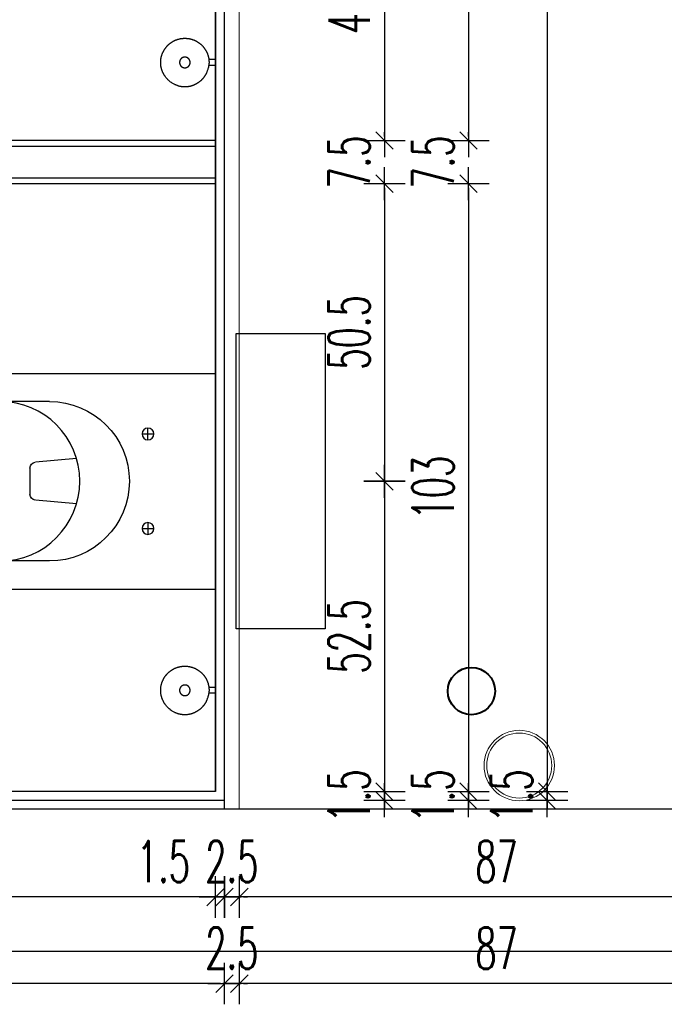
# Model space of a CAD drawing. Header units: centimetres. Extents: x -15121 to 30567, y -60641 to 0.
# Tile 24 of 256: x 2120 to 2229, y -25622 to -25455. Entities that reach past the tile are written whole.
import ezdxf

# ---------------------------------------------------------------- set-up
doc = ezdxf.new("R2010")
doc.units = ezdxf.units.CM
doc.header["$LTSCALE"] = 60
for name, color, linetype in [('AIKA podłoga wc pod meble', 8, 'Continuous'), ('AIKA sanitariaty', 7, 'Continuous'), ('AIKA TYNK', 5, 'Continuous'), ('AIKA widokowe', 7, 'Continuous'), ('AIKA wymiarowanie gnaizdka rzut lobby', 7, 'Continuous'), ('AIKA wymiarowanie wc rzut', 7, 'Continuous'), ('AIKA ŚCIANA', 8, 'Continuous')]:
    doc.layers.add(name, color=color, linetype=linetype)
doc.layers.add('IS_Pion1', color=7, linetype='Continuous', lineweight=5)
doc.layers.add('opisy', color=1, linetype='Continuous', lineweight=15)
doc.styles.add('wymiar', font='txt.shx', dxfattribs={"width": 0.6})
doc.dimstyles.new('Dwudziestka', dxfattribs={"dimtxt": 7, "dimasz": 0.7, "dimexe": 5, "dimexo": 0, "dimgap": 2.5, "dimtad": 1, "dimtoh": 1, "dimdec": 3, "dimrnd": 0.5, "dimdsep": 46, "dimtxsty": 'wymiar', "dimblk": 'znacznik', "dimcen": 0, "dimdle": 5, "dimse1": 1, "dimse2": 1, "dimclrd": 256, "dimclre": 256, "dimclrt": 256, "dimadec": 0, "dimazin": 0, "dimtfac": 0.4, "dimtdec": 3, "dimtix": 1, "dimtofl": 0, "dimtmove": 2, "dimatfit": 3, "dimldrblk": 'znacznik', "dimfxl": 1, "dimtolj": 1, "dimarcsym": 0})

# ---------------------------------------------------------------- blocks, each defined once
blk = doc.blocks.new('toaleta top')
at = {"layer": 'AIKA sanitariaty'}
for p, q in [((-18.25, 39.75), (-18.25, 3)), ((-13.5, 31.08), (-13.5, 39.45)), ((13.5, 31.08), (13.5, 39.45)), ((18.25, 39.75), (18.25, 3)), ((-3.85, 26.52), (-3.22, 33.48)), ((-2.22, 34.39), (2.22, 34.39)), ((3.85, 26.52), (3.22, 33.48)), ((-8, 15.44), (-8, 13.44)), ((8, 15.44), (8, 13.44)), ((-7, 14.44), (-9, 14.44)), ((7, 14.44), (9, 14.44)), ((-18.25, 3), (18.25, 3)), ((25, -0.5), (-25, -0.5)), ((-25, -0.5), (-25, -15.5)), ((25, -15.5), (25, -0.5)), ((-25, -15.5), (25, -15.5))]:
    blk.add_line(p, q, dxfattribs=at)
for centre, radius in [((0, 39.45), 13.5), ((-8, 14.44), 1), ((8, 14.44), 1)]:
    blk.add_circle(centre, radius, dxfattribs=at)
for centre, radius, start, end in [((0, 39.75), 18.25, 0, 180), ((-2.22, 33.39), 1, 90, 174.822), ((2.22, 33.39), 1, 5.178, 90), ((0, 31.08), 13.5, 180, 0)]:
    blk.add_arc(centre, radius, start, end, dxfattribs=at)
blk = doc.blocks.new('sl parawan')
at = {"layer": 'AIKA widokowe'}
for p, q in [((57.5, -101.15), (-52.65, -101.15)), ((57.5, -102.15), (-58.15, -102.15)), ((-58.15, -107.45), (57.5, -107.45)), ((-52.65, -108.45), (57.5, -108.45))]:
    blk.add_line(p, q, dxfattribs=at)
blk = doc.blocks.new('sl szczotka rzut')
at = {"layer": 'AIKA sanitariaty', "transparency": 33554610}
for p, q in [((22238.01, -28535.25), (22238.01, -28534.12)), ((22239.01, -28535.25), (22238.01, -28535.25)), ((22239.01, -28535.25), (22239.01, -28534.12))]:
    blk.add_line(p, q, dxfattribs=at)
for points in [[(22235.26, -28527.56), (22235.39, -28527.42), (22235.5, -28527.29), (22235.6, -28527.19), (22235.69, -28527.1), (22235.78, -28527.02), (22235.85, -28526.95), (22235.92, -28526.89), (22235.99, -28526.84), (22236.06, -28526.79), (22236.12, -28526.74), (22236.18, -28526.7), (22236.24, -28526.66), (22236.3, -28526.62), (22236.35, -28526.58), (22236.41, -28526.55), (22236.47, -28526.51), (22236.53, -28526.48), (22236.59, -28526.45), (22236.65, -28526.42), (22236.71, -28526.39), (22236.77, -28526.36), (22236.83, -28526.33), (22236.89, -28526.3), (22236.95, -28526.28), (22237.01, -28526.25), (22237.07, -28526.23), (22237.14, -28526.2), (22237.2, -28526.18), (22237.26, -28526.16), (22237.33, -28526.14), (22237.39, -28526.12), (22237.46, -28526.1), (22237.52, -28526.09), (22237.59, -28526.07), (22237.65, -28526.06), (22237.72, -28526.04), (22237.78, -28526.03), (22237.85, -28526.02), (22237.91, -28526.01), (22237.98, -28526), (22238.05, -28525.99), (22238.11, -28525.98), (22238.18, -28525.98), (22238.25, -28525.97), (22238.31, -28525.97), (22238.38, -28525.97), (22238.45, -28525.97), (22238.51, -28525.97), (22238.58, -28525.97), (22238.65, -28525.97), (22238.71, -28525.97), (22238.78, -28525.97), (22238.85, -28525.98), (22238.91, -28525.98), (22238.98, -28525.99), (22239.05, -28526), (22239.11, -28526.01), (22239.18, -28526.02), (22239.25, -28526.03), (22239.31, -28526.04), (22239.38, -28526.06), (22239.44, -28526.07), (22239.51, -28526.09), (22239.57, -28526.1), (22239.64, -28526.12), (22239.7, -28526.14), (22239.76, -28526.16), (22239.83, -28526.18), (22239.89, -28526.2), (22239.95, -28526.23), (22240.02, -28526.25), (22240.08, -28526.28), (22240.14, -28526.3), (22240.2, -28526.33), (22240.26, -28526.36), (22240.32, -28526.39), (22240.38, -28526.42), (22240.44, -28526.45), (22240.5, -28526.48), (22240.56, -28526.51), (22240.62, -28526.55), (22240.67, -28526.58), (22240.73, -28526.62), (22240.79, -28526.65), (22240.84, -28526.69), (22240.9, -28526.73), (22240.95, -28526.77), (22241, -28526.81), (22241.06, -28526.85), (22241.11, -28526.89), (22241.16, -28526.94), (22241.21, -28526.98), (22241.26, -28527.02), (22241.31, -28527.07), (22241.36, -28527.12), (22241.41, -28527.16), (22241.45, -28527.21), (22241.5, -28527.26), (22241.54, -28527.31), (22241.59, -28527.36), (22241.63, -28527.41), (22241.67, -28527.46), (22241.72, -28527.51), (22241.76, -28527.56), (22241.8, -28527.62), (22241.84, -28527.67), (22241.88, -28527.73), (22241.91, -28527.78), (22241.95, -28527.84), (22241.99, -28527.89), (22242.02, -28527.95), (22242.05, -28528.01), (22242.09, -28528.07), (22242.12, -28528.13), (22242.15, -28528.19), (22242.18, -28528.25), (22242.21, -28528.31), (22242.24, -28528.37), (22242.27, -28528.43), (22242.29, -28528.49), (22242.32, -28528.55), (22242.34, -28528.61), (22242.36, -28528.68), (22242.39, -28528.74), (22242.41, -28528.8), (22242.43, -28528.87), (22242.45, -28528.93), (22242.46, -28529), (22242.48, -28529.06), (22242.5, -28529.13), (22242.51, -28529.19), (22242.52, -28529.26), (22242.54, -28529.32), (22242.55, -28529.39), (22242.56, -28529.45), (22242.57, -28529.52), (22242.58, -28529.59), (22242.58, -28529.65), (22242.59, -28529.72), (22242.59, -28529.79), (22242.6, -28529.85), (22242.6, -28529.92), (22242.6, -28529.99), (22242.6, -28530.05), (22242.6, -28530.12), (22242.6, -28530.19), (22242.6, -28530.25), (22242.59, -28530.32), (22242.59, -28530.39), (22242.58, -28530.45), (22242.58, -28530.52), (22242.57, -28530.59), (22242.56, -28530.65), (22242.55, -28530.72), (22242.54, -28530.79), (22242.52, -28530.85), (22242.51, -28530.92), (22242.5, -28530.98), (22242.48, -28531.05), (22242.46, -28531.11), (22242.45, -28531.18), (22242.43, -28531.24), (22242.41, -28531.3), (22242.39, -28531.37), (22242.36, -28531.43), (22242.34, -28531.49), (22242.32, -28531.56), (22242.29, -28531.62), (22242.27, -28531.68), (22242.24, -28531.74), (22242.21, -28531.8), (22242.18, -28531.86), (22242.15, -28531.92), (22242.12, -28531.98), (22242.09, -28532.04), (22242.05, -28532.1), (22242.02, -28532.16), (22241.99, -28532.21), (22241.95, -28532.27), (22241.91, -28532.33), (22241.88, -28532.38), (22241.84, -28532.44), (22241.8, -28532.49), (22241.76, -28532.54), (22241.72, -28532.6), (22241.67, -28532.65), (22241.63, -28532.7), (22241.59, -28532.75), (22241.54, -28532.8), (22241.5, -28532.85), (22241.45, -28532.9), (22241.41, -28532.94), (22241.36, -28532.99), (22241.31, -28533.04), (22241.26, -28533.08), (22241.21, -28533.13), (22241.16, -28533.17), (22241.11, -28533.21), (22241.06, -28533.26), (22241, -28533.3), (22240.95, -28533.34), (22240.9, -28533.38), (22240.84, -28533.42), (22240.79, -28533.45), (22240.73, -28533.49), (22240.67, -28533.53), (22240.62, -28533.56), (22240.56, -28533.59), (22240.5, -28533.63), (22240.44, -28533.66), (22240.38, -28533.69), (22240.32, -28533.72), (22240.26, -28533.75), (22240.2, -28533.78), (22240.14, -28533.8), (22240.08, -28533.83), (22240.02, -28533.86), (22239.95, -28533.88), (22239.89, -28533.9), (22239.83, -28533.93), (22239.76, -28533.95), (22239.7, -28533.97), (22239.64, -28533.99), (22239.57, -28534), (22239.51, -28534.02), (22239.44, -28534.04), (22239.38, -28534.05), (22239.32, -28534.06), (22239.27, -28534.07), (22239.22, -28534.09), (22239.17, -28534.09), (22239.13, -28534.1), (22239.1, -28534.11), (22239.07, -28534.11), (22239.05, -28534.11), (22239.03, -28534.12), (22239.01, -28534.12), (22238.99, -28534.12), (22238.97, -28534.12), (22238.94, -28534.12), (22238.9, -28534.13), (22238.86, -28534.13), (22238.81, -28534.13), (22238.75, -28534.13), (22238.69, -28534.14), (22238.62, -28534.14), (22238.55, -28534.14), (22238.47, -28534.14), (22238.39, -28534.14), (22238.31, -28534.13), (22238.23, -28534.13), (22238.16, -28534.13), (22238.1, -28534.12), (22238.04, -28534.12), (22238, -28534.12), (22237.98, -28534.12)], [(22235.26, -28527.56), (22235.16, -28527.72), (22235.07, -28527.86), (22234.99, -28527.98), (22234.93, -28528.09), (22234.88, -28528.19), (22234.83, -28528.29), (22234.79, -28528.37), (22234.76, -28528.45), (22234.73, -28528.52), (22234.7, -28528.6), (22234.67, -28528.67), (22234.65, -28528.73), (22234.62, -28528.8), (22234.6, -28528.87), (22234.58, -28528.93), (22234.56, -28529), (22234.55, -28529.06), (22234.53, -28529.13), (22234.52, -28529.19), (22234.5, -28529.26), (22234.49, -28529.32), (22234.48, -28529.39), (22234.47, -28529.45), (22234.46, -28529.52), (22234.45, -28529.59), (22234.45, -28529.65), (22234.44, -28529.72), (22234.43, -28529.79), (22234.43, -28529.85), (22234.43, -28529.92), (22234.43, -28529.99), (22234.43, -28530.05), (22234.43, -28530.12), (22234.43, -28530.19), (22234.43, -28530.25), (22234.43, -28530.32), (22234.44, -28530.39), (22234.45, -28530.45), (22234.45, -28530.52), (22234.46, -28530.59), (22234.47, -28530.65), (22234.48, -28530.72), (22234.49, -28530.79), (22234.5, -28530.85), (22234.52, -28530.92), (22234.53, -28530.98), (22234.55, -28531.05), (22234.56, -28531.11), (22234.58, -28531.18), (22234.6, -28531.24), (22234.62, -28531.3), (22234.64, -28531.37), (22234.66, -28531.43), (22234.69, -28531.49), (22234.71, -28531.56), (22234.74, -28531.62), (22234.76, -28531.68), (22234.79, -28531.74), (22234.82, -28531.8), (22234.85, -28531.86), (22234.88, -28531.92), (22234.91, -28531.98), (22234.94, -28532.04), (22234.97, -28532.1), (22235.01, -28532.16), (22235.04, -28532.21), (22235.08, -28532.27), (22235.11, -28532.33), (22235.15, -28532.38), (22235.19, -28532.44), (22235.23, -28532.49), (22235.27, -28532.54), (22235.31, -28532.6), (22235.35, -28532.65), (22235.4, -28532.7), (22235.44, -28532.75), (22235.48, -28532.8), (22235.53, -28532.85), (22235.58, -28532.9), (22235.62, -28532.94), (22235.67, -28532.99), (22235.72, -28533.04), (22235.77, -28533.08), (22235.82, -28533.13), (22235.87, -28533.17), (22235.92, -28533.21), (22235.97, -28533.26), (22236.03, -28533.3), (22236.08, -28533.34), (22236.13, -28533.38), (22236.19, -28533.42), (22236.24, -28533.45), (22236.3, -28533.49), (22236.36, -28533.53), (22236.41, -28533.56), (22236.47, -28533.59), (22236.53, -28533.63), (22236.59, -28533.66), (22236.65, -28533.69), (22236.71, -28533.72), (22236.78, -28533.75), (22236.84, -28533.78), (22236.92, -28533.81), (22236.99, -28533.85), (22237.07, -28533.88), (22237.16, -28533.91), (22237.26, -28533.94), (22237.37, -28533.97), (22237.49, -28534.01), (22237.63, -28534.04), (22237.79, -28534.08), (22237.98, -28534.12)]]:
    blk.add_lwpolyline(points, dxfattribs=at)
blk.add_lwpolyline([(22239.38, -28530.29), (22239.39, -28530.27), (22239.39, -28530.26), (22239.39, -28530.24), (22239.39, -28530.23), (22239.4, -28530.21), (22239.4, -28530.2), (22239.4, -28530.19), (22239.4, -28530.17), (22239.41, -28530.16), (22239.41, -28530.14), (22239.41, -28530.13), (22239.41, -28530.11), (22239.41, -28530.1), (22239.41, -28530.08), (22239.41, -28530.07), (22239.41, -28530.05), (22239.41, -28530.04), (22239.41, -28530.02), (22239.41, -28530.01), (22239.41, -28530), (22239.41, -28529.98), (22239.41, -28529.97), (22239.41, -28529.95), (22239.4, -28529.94), (22239.4, -28529.92), (22239.4, -28529.91), (22239.4, -28529.89), (22239.39, -28529.88), (22239.39, -28529.86), (22239.39, -28529.85), (22239.39, -28529.84), (22239.38, -28529.82), (22239.38, -28529.81), (22239.37, -28529.79), (22239.37, -28529.78), (22239.36, -28529.77), (22239.36, -28529.75), (22239.35, -28529.74), (22239.35, -28529.72), (22239.34, -28529.71), (22239.34, -28529.7), (22239.33, -28529.68), (22239.33, -28529.67), (22239.32, -28529.66), (22239.31, -28529.64), (22239.31, -28529.63), (22239.3, -28529.62), (22239.29, -28529.6), (22239.28, -28529.59), (22239.28, -28529.58), (22239.27, -28529.57), (22239.26, -28529.55), (22239.25, -28529.54), (22239.24, -28529.53), (22239.24, -28529.52), (22239.23, -28529.51), (22239.22, -28529.5), (22239.21, -28529.48), (22239.2, -28529.47), (22239.19, -28529.46), (22239.18, -28529.45), (22239.17, -28529.44), (22239.16, -28529.43), (22239.15, -28529.42), (22239.14, -28529.41), (22239.13, -28529.4), (22239.12, -28529.39), (22239.11, -28529.38), (22239.1, -28529.37), (22239.08, -28529.36), (22239.07, -28529.35), (22239.06, -28529.34), (22239.05, -28529.33), (22239.04, -28529.32), (22239.03, -28529.32), (22239.01, -28529.31), (22239, -28529.3), (22238.99, -28529.29), (22238.98, -28529.28), (22238.96, -28529.28), (22238.95, -28529.27), (22238.94, -28529.26), (22238.92, -28529.25), (22238.91, -28529.25), (22238.9, -28529.24), (22238.88, -28529.24), (22238.87, -28529.23), (22238.86, -28529.22), (22238.84, -28529.22), (22238.83, -28529.21), (22238.82, -28529.21), (22238.8, -28529.2), (22238.79, -28529.2), (22238.77, -28529.19), (22238.76, -28529.19), (22238.75, -28529.19), (22238.73, -28529.18), (22238.72, -28529.18), (22238.7, -28529.18), (22238.69, -28529.17), (22238.67, -28529.17), (22238.66, -28529.17), (22238.65, -28529.17), (22238.63, -28529.16), (22238.62, -28529.16), (22238.6, -28529.16), (22238.59, -28529.16), (22238.57, -28529.16), (22238.56, -28529.16), (22238.54, -28529.16), (22238.53, -28529.16), (22238.51, -28529.16), (22238.5, -28529.16), (22238.48, -28529.16), (22238.47, -28529.16), (22238.46, -28529.16), (22238.44, -28529.16), (22238.43, -28529.16), (22238.41, -28529.16), (22238.4, -28529.16), (22238.38, -28529.17), (22238.37, -28529.17), (22238.35, -28529.17), (22238.34, -28529.17), (22238.32, -28529.18), (22238.31, -28529.18), (22238.3, -28529.18), (22238.28, -28529.19), (22238.27, -28529.19), (22238.25, -28529.19), (22238.24, -28529.2), (22238.23, -28529.2), (22238.21, -28529.21), (22238.2, -28529.21), (22238.18, -28529.22), (22238.17, -28529.22), (22238.16, -28529.23), (22238.14, -28529.24), (22238.13, -28529.24), (22238.12, -28529.25), (22238.1, -28529.25), (22238.09, -28529.26), (22238.08, -28529.27), (22238.07, -28529.28), (22238.05, -28529.28), (22238.04, -28529.29), (22238.03, -28529.3), (22238.02, -28529.31), (22238, -28529.32), (22237.99, -28529.32), (22237.98, -28529.33), (22237.97, -28529.34), (22237.96, -28529.35), (22237.94, -28529.36), (22237.93, -28529.37), (22237.92, -28529.38), (22237.91, -28529.39), (22237.9, -28529.4), (22237.89, -28529.41), (22237.88, -28529.42), (22237.87, -28529.43), (22237.86, -28529.44), (22237.85, -28529.45), (22237.84, -28529.46), (22237.83, -28529.47), (22237.82, -28529.48), (22237.81, -28529.5), (22237.8, -28529.51), (22237.79, -28529.52), (22237.78, -28529.53), (22237.78, -28529.54), (22237.77, -28529.55), (22237.76, -28529.57), (22237.75, -28529.58), (22237.74, -28529.59), (22237.74, -28529.6), (22237.73, -28529.62), (22237.72, -28529.63), (22237.72, -28529.64), (22237.71, -28529.66), (22237.7, -28529.67), (22237.7, -28529.68), (22237.69, -28529.7), (22237.68, -28529.71), (22237.68, -28529.72), (22237.67, -28529.74), (22237.67, -28529.75), (22237.66, -28529.77), (22237.66, -28529.78), (22237.65, -28529.79), (22237.65, -28529.81), (22237.65, -28529.82), (22237.64, -28529.84), (22237.64, -28529.85), (22237.64, -28529.86), (22237.63, -28529.88), (22237.63, -28529.89), (22237.63, -28529.91), (22237.63, -28529.92), (22237.62, -28529.94), (22237.62, -28529.95), (22237.62, -28529.97), (22237.62, -28529.98), (22237.62, -28530), (22237.62, -28530.01), (22237.62, -28530.02), (22237.62, -28530.04), (22237.62, -28530.05), (22237.62, -28530.07), (22237.62, -28530.08), (22237.62, -28530.1), (22237.62, -28530.11), (22237.62, -28530.13), (22237.62, -28530.14), (22237.62, -28530.16), (22237.62, -28530.17), (22237.63, -28530.19), (22237.63, -28530.2), (22237.63, -28530.21), (22237.63, -28530.23), (22237.64, -28530.24), (22237.64, -28530.26), (22237.64, -28530.27), (22237.65, -28530.29), (22237.65, -28530.3), (22237.65, -28530.31), (22237.66, -28530.33), (22237.66, -28530.34), (22237.67, -28530.36), (22237.67, -28530.37), (22237.68, -28530.38), (22237.68, -28530.4), (22237.69, -28530.41), (22237.7, -28530.42), (22237.7, -28530.44), (22237.71, -28530.45), (22237.72, -28530.46), (22237.72, -28530.48), (22237.73, -28530.49), (22237.74, -28530.5), (22237.74, -28530.52), (22237.75, -28530.53), (22237.76, -28530.54), (22237.77, -28530.55), (22237.78, -28530.56), (22237.78, -28530.58), (22237.79, -28530.59), (22237.8, -28530.6), (22237.81, -28530.61), (22237.82, -28530.62), (22237.83, -28530.63), (22237.84, -28530.65), (22237.85, -28530.66), (22237.86, -28530.67), (22237.87, -28530.68), (22237.88, -28530.69), (22237.89, -28530.7), (22237.9, -28530.71), (22237.91, -28530.72), (22237.92, -28530.73), (22237.93, -28530.74), (22237.94, -28530.75), (22237.96, -28530.76), (22237.97, -28530.77), (22237.98, -28530.78), (22237.99, -28530.78), (22238, -28530.79), (22238.02, -28530.8), (22238.03, -28530.81), (22238.04, -28530.82), (22238.05, -28530.82), (22238.07, -28530.83), (22238.08, -28530.84), (22238.09, -28530.85), (22238.1, -28530.85), (22238.12, -28530.86), (22238.13, -28530.87), (22238.14, -28530.87), (22238.16, -28530.88), (22238.17, -28530.88), (22238.18, -28530.89), (22238.2, -28530.89), (22238.21, -28530.9), (22238.23, -28530.9), (22238.24, -28530.91), (22238.25, -28530.91), (22238.27, -28530.92), (22238.28, -28530.92), (22238.3, -28530.92), (22238.31, -28530.93), (22238.32, -28530.93), (22238.34, -28530.93), (22238.35, -28530.94), (22238.37, -28530.94), (22238.38, -28530.94), (22238.4, -28530.94), (22238.41, -28530.95), (22238.43, -28530.95), (22238.44, -28530.95), (22238.46, -28530.95), (22238.47, -28530.95), (22238.48, -28530.95), (22238.5, -28530.95), (22238.51, -28530.95), (22238.53, -28530.95), (22238.54, -28530.95), (22238.56, -28530.95), (22238.57, -28530.95), (22238.59, -28530.95), (22238.6, -28530.95), (22238.62, -28530.95), (22238.63, -28530.94), (22238.65, -28530.94), (22238.66, -28530.94), (22238.67, -28530.94), (22238.69, -28530.93), (22238.7, -28530.93), (22238.72, -28530.93), (22238.73, -28530.92), (22238.75, -28530.92), (22238.76, -28530.92), (22238.77, -28530.91), (22238.79, -28530.91), (22238.8, -28530.9), (22238.82, -28530.9), (22238.83, -28530.89), (22238.84, -28530.89), (22238.86, -28530.88), (22238.87, -28530.88), (22238.88, -28530.87), (22238.9, -28530.87), (22238.91, -28530.86), (22238.92, -28530.85), (22238.94, -28530.85), (22238.95, -28530.84), (22238.96, -28530.83), (22238.98, -28530.82), (22238.99, -28530.82), (22239, -28530.81), (22239.01, -28530.8), (22239.03, -28530.79), (22239.04, -28530.78), (22239.05, -28530.78), (22239.06, -28530.77), (22239.07, -28530.76), (22239.08, -28530.75), (22239.1, -28530.74), (22239.11, -28530.73), (22239.12, -28530.72), (22239.13, -28530.71), (22239.14, -28530.7), (22239.15, -28530.69), (22239.16, -28530.68), (22239.17, -28530.67), (22239.18, -28530.66), (22239.19, -28530.65), (22239.2, -28530.63), (22239.21, -28530.62), (22239.22, -28530.61), (22239.23, -28530.6), (22239.24, -28530.59), (22239.24, -28530.58), (22239.25, -28530.56), (22239.26, -28530.55), (22239.27, -28530.54), (22239.28, -28530.53), (22239.28, -28530.52), (22239.29, -28530.5), (22239.3, -28530.49), (22239.31, -28530.48), (22239.31, -28530.46), (22239.32, -28530.45), (22239.33, -28530.44), (22239.33, -28530.42), (22239.34, -28530.41), (22239.34, -28530.4), (22239.35, -28530.38), (22239.35, -28530.37), (22239.36, -28530.36), (22239.36, -28530.34), (22239.37, -28530.33), (22239.37, -28530.31), (22239.38, -28530.3)], close=True, dxfattribs=at)
blk = doc.blocks.new('znacznik')
at = {"color": 0}
for points in [[(0, -5), (0, 5)], [(-4, 0), (4, 0)]]:
    blk.add_lwpolyline(points, dxfattribs=at)
at = {"color": 1}
blk.add_lwpolyline([(-2.12, -2.12), (2.12, 2.12)], dxfattribs=at)
blk = doc.blocks.new('*D5044')
at = {"layer": 'AIKA wymiarowanie wc rzut', "lineweight": -2}
blk.add_line((2181.7, -25427.66), (2181.7, -25474.85), dxfattribs=at)
at = {"layer": 'Defpoints', "color": 0}
for p in [(2125.06, -25426.96), (2143.4, -25475.55), (2181.7, -25475.55)]:
    blk.add_point(p, dxfattribs=at)
at = {"layer": 'AIKA wymiarowanie wc rzut', "linetype": 'ByBlock', "lineweight": -2, "xscale": 0.7, "yscale": 0.7, "zscale": 0.7}
for p, rotation in [((2181.7, -25426.96), 90), ((2181.7, -25475.55), 270)]:
    blk.add_blockref('znacznik', p, dxfattribs=dict(at, rotation=rotation))
at = {"layer": 'AIKA wymiarowanie wc rzut', "insert": (2175.7, -25451.25), "char_height": 7, "attachment_point": 5, "rotation": 90, "style": 'wymiar'}
blk.add_mtext('\\A1;48.5', dxfattribs=at)
blk = doc.blocks.new('*D5045')
at = {"layer": 'AIKA wymiarowanie wc rzut', "lineweight": -2}
for p, q in [((2181.7, -25474.85), (2181.7, -25474.15)), ((2181.7, -25483.55), (2181.7, -25484.25))]:
    blk.add_line(p, q, dxfattribs=at)
at = {"layer": 'Defpoints', "color": 0}
for p in [(2143.4, -25475.55), (2143.4, -25482.85), (2181.7, -25482.85)]:
    blk.add_point(p, dxfattribs=at)
at = {"layer": 'AIKA wymiarowanie wc rzut', "linetype": 'ByBlock', "lineweight": -2, "xscale": 0.7, "yscale": 0.7, "zscale": 0.7}
for p, rotation in [((2181.7, -25475.55), 270), ((2181.7, -25482.85), 90)]:
    blk.add_blockref('znacznik', p, dxfattribs=dict(at, rotation=rotation))
at = {"layer": 'AIKA wymiarowanie wc rzut', "insert": (2175.7, -25479.2), "char_height": 7, "attachment_point": 5, "rotation": 90, "style": 'wymiar'}
blk.add_mtext('\\A1;7.5', dxfattribs=at)
blk = doc.blocks.new('*D5046')
at = {"layer": 'AIKA wymiarowanie wc rzut', "lineweight": -2}
blk.add_line((2181.7, -25483.55), (2181.7, -25532.49), dxfattribs=at)
at = {"layer": 'Defpoints', "color": 0}
for p in [(2143.4, -25482.85), (2121.75, -25533.19), (2181.7, -25533.19)]:
    blk.add_point(p, dxfattribs=at)
at = {"layer": 'AIKA wymiarowanie wc rzut', "linetype": 'ByBlock', "lineweight": -2, "xscale": 0.7, "yscale": 0.7, "zscale": 0.7}
for p, rotation in [((2181.7, -25482.85), 90), ((2181.7, -25533.19), 270)]:
    blk.add_blockref('znacznik', p, dxfattribs=dict(at, rotation=rotation))
at = {"layer": 'AIKA wymiarowanie wc rzut', "insert": (2175.7, -25508.02), "char_height": 7, "attachment_point": 5, "rotation": 90, "style": 'wymiar'}
blk.add_mtext('\\A1;50.5', dxfattribs=at)
blk = doc.blocks.new('*D5047')
at = {"layer": 'AIKA wymiarowanie wc rzut', "lineweight": -2, "transparency": 16777216}
blk.add_line((2181.7, -25533.89), (2181.7, -25585), dxfattribs=at)
at = {"layer": 'Defpoints', "color": 0, "transparency": 16777216}
for p in [(2121.75, -25533.19), (2142.19, -25585.7), (2181.7, -25585.7)]:
    blk.add_point(p, dxfattribs=at)
at = {"layer": 'AIKA wymiarowanie wc rzut', "linetype": 'ByBlock', "lineweight": -2, "transparency": 16777216, "xscale": 0.7, "yscale": 0.7, "zscale": 0.7}
for p, rotation in [((2181.7, -25533.19), 90), ((2181.7, -25585.7), 270)]:
    blk.add_blockref('znacznik', p, dxfattribs=dict(at, rotation=rotation))
at = {"layer": 'AIKA wymiarowanie wc rzut', "transparency": 16777216, "insert": (2175.7, -25559.44), "char_height": 7, "attachment_point": 5, "rotation": 90, "style": 'wymiar'}
blk.add_mtext('\\A1;52.5', dxfattribs=at)
blk = doc.blocks.new('*D5048')
at = {"layer": 'AIKA wymiarowanie wc rzut', "lineweight": -2, "transparency": 16777216}
for p, q in [((2181.7, -25585), (2181.7, -25584.3)), ((2181.7, -25587.9), (2181.7, -25588.6))]:
    blk.add_line(p, q, dxfattribs=at)
at = {"layer": 'Defpoints', "color": 0, "transparency": 16777216}
for p in [(2142.19, -25585.7), (2154.64, -25587.2), (2181.7, -25587.2)]:
    blk.add_point(p, dxfattribs=at)
at = {"layer": 'AIKA wymiarowanie wc rzut', "linetype": 'ByBlock', "lineweight": -2, "transparency": 16777216, "xscale": 0.7, "yscale": 0.7, "zscale": 0.7}
for p, rotation in [((2181.7, -25585.7), 270), ((2181.7, -25587.2), 90)]:
    blk.add_blockref('znacznik', p, dxfattribs=dict(at, rotation=rotation))
at = {"layer": 'AIKA wymiarowanie wc rzut', "transparency": 16777216, "insert": (2175.7, -25586.45), "char_height": 7, "attachment_point": 5, "rotation": 90, "style": 'wymiar'}
blk.add_mtext('\\A1;1.5', dxfattribs=at)
blk = doc.blocks.new('*D5055')
at = {"layer": 'AIKA wymiarowanie wc rzut', "lineweight": -2}
blk.add_line((2195.9, -25378.1), (2195.9, -25474.85), dxfattribs=at)
at = {"layer": 'Defpoints', "color": 0}
for p in [(2142.03, -25377.4), (2143.4, -25475.55), (2195.9, -25475.55)]:
    blk.add_point(p, dxfattribs=at)
at = {"layer": 'AIKA wymiarowanie wc rzut', "linetype": 'ByBlock', "lineweight": -2, "xscale": 0.7, "yscale": 0.7, "zscale": 0.7}
for p, rotation in [((2195.9, -25377.4), 90), ((2195.9, -25475.55), 270)]:
    blk.add_blockref('znacznik', p, dxfattribs=dict(at, rotation=rotation))
at = {"layer": 'AIKA wymiarowanie wc rzut', "insert": (2189.9, -25426.47), "char_height": 7, "attachment_point": 5, "rotation": 90, "style": 'wymiar'}
blk.add_mtext('\\A1;98', dxfattribs=at)
blk = doc.blocks.new('*D5056')
at = {"layer": 'AIKA wymiarowanie wc rzut', "lineweight": -2}
for p, q in [((2195.9, -25474.85), (2195.9, -25474.15)), ((2195.9, -25483.55), (2195.9, -25484.25))]:
    blk.add_line(p, q, dxfattribs=at)
at = {"layer": 'Defpoints', "color": 0}
for p in [(2143.4, -25475.55), (2143.4, -25482.85), (2195.9, -25482.85)]:
    blk.add_point(p, dxfattribs=at)
at = {"layer": 'AIKA wymiarowanie wc rzut', "linetype": 'ByBlock', "lineweight": -2, "xscale": 0.7, "yscale": 0.7, "zscale": 0.7}
for p, rotation in [((2195.9, -25475.55), 270), ((2195.9, -25482.85), 90)]:
    blk.add_blockref('znacznik', p, dxfattribs=dict(at, rotation=rotation))
at = {"layer": 'AIKA wymiarowanie wc rzut', "insert": (2189.9, -25479.2), "char_height": 7, "attachment_point": 5, "rotation": 90, "style": 'wymiar'}
blk.add_mtext('\\A1;7.5', dxfattribs=at)
blk = doc.blocks.new('*D5057')
at = {"layer": 'AIKA wymiarowanie wc rzut', "lineweight": -2}
blk.add_line((2195.9, -25483.55), (2195.9, -25585), dxfattribs=at)
at = {"layer": 'Defpoints', "color": 0}
for p in [(2143.4, -25482.85), (2153.14, -25585.7), (2195.9, -25585.7)]:
    blk.add_point(p, dxfattribs=at)
at = {"layer": 'AIKA wymiarowanie wc rzut', "linetype": 'ByBlock', "lineweight": -2, "xscale": 0.7, "yscale": 0.7, "zscale": 0.7}
for p, rotation in [((2195.9, -25482.85), 90), ((2195.9, -25585.7), 270)]:
    blk.add_blockref('znacznik', p, dxfattribs=dict(at, rotation=rotation))
at = {"layer": 'AIKA wymiarowanie wc rzut', "insert": (2189.9, -25534.27), "char_height": 7, "attachment_point": 5, "rotation": 90, "style": 'wymiar'}
blk.add_mtext('\\A1;103', dxfattribs=at)
blk = doc.blocks.new('*D5058')
at = {"layer": 'AIKA wymiarowanie wc rzut', "lineweight": -2, "transparency": 16777216}
for p, q in [((2195.9, -25585), (2195.9, -25584.3)), ((2195.9, -25587.9), (2195.9, -25588.6))]:
    blk.add_line(p, q, dxfattribs=at)
at = {"layer": 'Defpoints', "color": 0, "transparency": 16777216}
for p in [(2153.14, -25585.7), (2154.64, -25587.2), (2195.9, -25587.2)]:
    blk.add_point(p, dxfattribs=at)
at = {"layer": 'AIKA wymiarowanie wc rzut', "linetype": 'ByBlock', "lineweight": -2, "transparency": 16777216, "xscale": 0.7, "yscale": 0.7, "zscale": 0.7}
for p, rotation in [((2195.9, -25585.7), 270), ((2195.9, -25587.2), 90)]:
    blk.add_blockref('znacznik', p, dxfattribs=dict(at, rotation=rotation))
at = {"layer": 'AIKA wymiarowanie wc rzut', "transparency": 16777216, "insert": (2189.9, -25586.45), "char_height": 7, "attachment_point": 5, "rotation": 90, "style": 'wymiar'}
blk.add_mtext('\\A1;1.5', dxfattribs=at)
blk = doc.blocks.new('*D5060')
at = {"layer": 'AIKA wymiarowanie wc rzut', "lineweight": -2, "transparency": 16777216}
blk.add_line((2209.2, -25162.4), (2209.2, -25585), dxfattribs=at)
at = {"layer": 'Defpoints', "color": 0, "transparency": 16777216}
for p in [(2151.7, -25161.7), (2153.14, -25585.7), (2209.2, -25585.7)]:
    blk.add_point(p, dxfattribs=at)
at = {"layer": 'AIKA wymiarowanie wc rzut', "linetype": 'ByBlock', "lineweight": -2, "transparency": 16777216, "xscale": 0.7, "yscale": 0.7, "zscale": 0.7}
for p, rotation in [((2209.2, -25161.7), 90), ((2209.2, -25585.7), 270)]:
    blk.add_blockref('znacznik', p, dxfattribs=dict(at, rotation=rotation))
at = {"layer": 'AIKA wymiarowanie wc rzut', "transparency": 16777216, "insert": (2203.2, -25373.7), "char_height": 7, "attachment_point": 5, "rotation": 90, "style": 'wymiar'}
blk.add_mtext('\\A1;424', dxfattribs=at)
blk = doc.blocks.new('*D5061')
at = {"layer": 'AIKA wymiarowanie wc rzut', "lineweight": -2, "transparency": 16777216}
for p, q in [((2209.2, -25585), (2209.2, -25584.3)), ((2209.2, -25587.9), (2209.2, -25588.6))]:
    blk.add_line(p, q, dxfattribs=at)
at = {"layer": 'Defpoints', "color": 0, "transparency": 16777216}
for p in [(2153.14, -25585.7), (2154.64, -25587.2), (2209.2, -25587.2)]:
    blk.add_point(p, dxfattribs=at)
at = {"layer": 'AIKA wymiarowanie wc rzut', "linetype": 'ByBlock', "lineweight": -2, "transparency": 16777216, "xscale": 0.7, "yscale": 0.7, "zscale": 0.7}
for p, rotation in [((2209.2, -25585.7), 270), ((2209.2, -25587.2), 90)]:
    blk.add_blockref('znacznik', p, dxfattribs=dict(at, rotation=rotation))
at = {"layer": 'AIKA wymiarowanie wc rzut', "transparency": 16777216, "insert": (2203.2, -25586.45), "char_height": 7, "attachment_point": 5, "rotation": 90, "style": 'wymiar'}
blk.add_mtext('\\A1;1.5', dxfattribs=at)
blk = doc.blocks.new('*D5870')
at = {"layer": 'AIKA wymiarowanie wc rzut', "lineweight": -2, "transparency": 16777216}
blk.add_line((2243.44, -25603.53), (2157.84, -25603.53), dxfattribs=at)
at = {"layer": 'Defpoints', "color": 0, "transparency": 16777216}
for p in [(2157.14, -25588.73), (2244.14, -25588.7), (2157.14, -25603.53)]:
    blk.add_point(p, dxfattribs=at)
at = {"layer": 'AIKA wymiarowanie wc rzut', "lineweight": -2, "transparency": 16777216, "xscale": 0.7, "yscale": 0.7, "zscale": 0.7, "rotation": 180}
blk.add_blockref('znacznik', (2157.14, -25603.53), dxfattribs=at)
at = {"layer": 'AIKA wymiarowanie wc rzut', "lineweight": -2, "transparency": 16777216, "xscale": 0.7, "yscale": 0.7, "zscale": 0.7}
blk.add_blockref('znacznik', (2244.14, -25603.53), dxfattribs=at)
at = {"layer": 'AIKA wymiarowanie wc rzut', "transparency": 16777216, "insert": (2200.64, -25597.53), "char_height": 7, "attachment_point": 5, "style": 'wymiar'}
blk.add_mtext('\\A1;87', dxfattribs=at)
blk = doc.blocks.new('*D5871')
at = {"layer": 'AIKA wymiarowanie wc rzut', "lineweight": -2, "transparency": 16777216}
for p, q in [((2153.94, -25603.53), (2153.24, -25603.53)), ((2157.84, -25603.53), (2158.54, -25603.53))]:
    blk.add_line(p, q, dxfattribs=at)
at = {"layer": 'Defpoints', "color": 0, "transparency": 16777216}
for p in [(2154.64, -25588.73), (2157.14, -25588.73), (2154.64, -25603.53)]:
    blk.add_point(p, dxfattribs=at)
at = {"layer": 'AIKA wymiarowanie wc rzut', "lineweight": -2, "transparency": 16777216, "xscale": 0.7, "yscale": 0.7, "zscale": 0.7}
blk.add_blockref('znacznik', (2154.64, -25603.53), dxfattribs=at)
at = {"layer": 'AIKA wymiarowanie wc rzut', "lineweight": -2, "transparency": 16777216, "xscale": 0.7, "yscale": 0.7, "zscale": 0.7, "rotation": 180}
blk.add_blockref('znacznik', (2157.14, -25603.53), dxfattribs=at)
at = {"layer": 'AIKA wymiarowanie wc rzut', "transparency": 16777216, "insert": (2155.89, -25597.53), "char_height": 7, "attachment_point": 5, "style": 'wymiar'}
blk.add_mtext('\\A1;2.5', dxfattribs=at)
blk = doc.blocks.new('*D5872')
at = {"layer": 'AIKA wymiarowanie wc rzut', "lineweight": -2, "transparency": 16777216}
for p, q in [((2152.44, -25603.53), (2151.74, -25603.53)), ((2155.34, -25603.53), (2156.04, -25603.53))]:
    blk.add_line(p, q, dxfattribs=at)
at = {"layer": 'Defpoints', "color": 0, "transparency": 16777216}
for p in [(2153.14, -25585.7), (2154.64, -25588.73), (2153.14, -25603.53)]:
    blk.add_point(p, dxfattribs=at)
at = {"layer": 'AIKA wymiarowanie wc rzut', "lineweight": -2, "transparency": 16777216, "xscale": 0.7, "yscale": 0.7, "zscale": 0.7}
blk.add_blockref('znacznik', (2153.14, -25603.53), dxfattribs=at)
at = {"layer": 'AIKA wymiarowanie wc rzut', "lineweight": -2, "transparency": 16777216, "xscale": 0.7, "yscale": 0.7, "zscale": 0.7, "rotation": 180}
blk.add_blockref('znacznik', (2154.64, -25603.53), dxfattribs=at)
at = {"layer": 'AIKA wymiarowanie wc rzut', "transparency": 16777216, "insert": (2144.31, -25597.53), "char_height": 7, "attachment_point": 5, "style": 'wymiar'}
blk.add_mtext('\\A1;1.5', dxfattribs=at)
blk = doc.blocks.new('*D5873')
at = {"layer": 'AIKA wymiarowanie wc rzut', "lineweight": -2, "transparency": 16777216}
blk.add_line((2152.44, -25603.53), (2037.84, -25603.53), dxfattribs=at)
at = {"layer": 'Defpoints', "color": 0, "transparency": 16777216}
for p in [(2037.14, -25585.7), (2153.14, -25585.7), (2037.14, -25603.53)]:
    blk.add_point(p, dxfattribs=at)
at = {"layer": 'AIKA wymiarowanie wc rzut', "lineweight": -2, "transparency": 16777216, "xscale": 0.7, "yscale": 0.7, "zscale": 0.7, "rotation": 180}
blk.add_blockref('znacznik', (2037.14, -25603.53), dxfattribs=at)
at = {"layer": 'AIKA wymiarowanie wc rzut', "lineweight": -2, "transparency": 16777216, "xscale": 0.7, "yscale": 0.7, "zscale": 0.7}
blk.add_blockref('znacznik', (2153.14, -25603.53), dxfattribs=at)
at = {"layer": 'AIKA wymiarowanie wc rzut', "transparency": 16777216, "insert": (2095.14, -25597.53), "char_height": 7, "attachment_point": 5, "style": 'wymiar'}
blk.add_mtext('\\A1;116', dxfattribs=at)
blk = doc.blocks.new('*D5890')
at = {"layer": 'AIKA wymiarowanie wc rzut', "lineweight": -2, "transparency": 16777216}
blk.add_line((2243.44, -25618.19), (2157.84, -25618.19), dxfattribs=at)
at = {"layer": 'Defpoints', "color": 0, "transparency": 16777216}
for p in [(2157.14, -25588.7), (2244.14, -25588.7), (2157.14, -25618.19)]:
    blk.add_point(p, dxfattribs=at)
at = {"layer": 'AIKA wymiarowanie wc rzut', "lineweight": -2, "transparency": 16777216, "xscale": 0.7, "yscale": 0.7, "zscale": 0.7, "rotation": 180}
blk.add_blockref('znacznik', (2157.14, -25618.19), dxfattribs=at)
at = {"layer": 'AIKA wymiarowanie wc rzut', "lineweight": -2, "transparency": 16777216, "xscale": 0.7, "yscale": 0.7, "zscale": 0.7}
blk.add_blockref('znacznik', (2244.14, -25618.19), dxfattribs=at)
at = {"layer": 'AIKA wymiarowanie wc rzut', "transparency": 16777216, "insert": (2200.64, -25612.19), "char_height": 7, "attachment_point": 5, "style": 'wymiar'}
blk.add_mtext('\\A1;87', dxfattribs=at)
blk = doc.blocks.new('*D5891')
at = {"layer": 'AIKA wymiarowanie wc rzut', "lineweight": -2, "transparency": 16777216}
for p, q in [((2153.94, -25618.19), (2153.24, -25618.19)), ((2157.84, -25618.19), (2158.54, -25618.19))]:
    blk.add_line(p, q, dxfattribs=at)
at = {"layer": 'Defpoints', "color": 0, "transparency": 16777216}
for p in [(2154.64, -25588.7), (2157.14, -25588.7), (2154.64, -25618.19)]:
    blk.add_point(p, dxfattribs=at)
at = {"layer": 'AIKA wymiarowanie wc rzut', "lineweight": -2, "transparency": 16777216, "xscale": 0.7, "yscale": 0.7, "zscale": 0.7}
blk.add_blockref('znacznik', (2154.64, -25618.19), dxfattribs=at)
at = {"layer": 'AIKA wymiarowanie wc rzut', "lineweight": -2, "transparency": 16777216, "xscale": 0.7, "yscale": 0.7, "zscale": 0.7, "rotation": 180}
blk.add_blockref('znacznik', (2157.14, -25618.19), dxfattribs=at)
at = {"layer": 'AIKA wymiarowanie wc rzut', "transparency": 16777216, "insert": (2155.89, -25612.19), "char_height": 7, "attachment_point": 5, "style": 'wymiar'}
blk.add_mtext('\\A1;2.5', dxfattribs=at)
blk = doc.blocks.new('*D5892')
at = {"layer": 'AIKA wymiarowanie wc rzut', "lineweight": -2, "transparency": 16777216}
blk.add_line((2153.94, -25618.19), (1832.5, -25618.19), dxfattribs=at)
at = {"layer": 'Defpoints', "color": 0, "transparency": 16777216}
for p in [(1831.8, -25580.7), (2154.64, -25588.7), (1831.8, -25618.19)]:
    blk.add_point(p, dxfattribs=at)
at = {"layer": 'AIKA wymiarowanie wc rzut', "lineweight": -2, "transparency": 16777216, "xscale": 0.7, "yscale": 0.7, "zscale": 0.7, "rotation": 180}
blk.add_blockref('znacznik', (1831.8, -25618.19), dxfattribs=at)
at = {"layer": 'AIKA wymiarowanie wc rzut', "lineweight": -2, "transparency": 16777216, "xscale": 0.7, "yscale": 0.7, "zscale": 0.7}
blk.add_blockref('znacznik', (2154.64, -25618.19), dxfattribs=at)
at = {"layer": 'AIKA wymiarowanie wc rzut', "transparency": 16777216, "insert": (1993.22, -25612.19), "char_height": 7, "attachment_point": 5, "style": 'wymiar'}
blk.add_mtext('\\A1;323', dxfattribs=at)

msp = doc.modelspace()

# ---------------------------------------------------------------- linework, layer by layer
at = {"layer": 'AIKA podłoga wc pod meble'}
msp.add_lwpolyline([(2153.1413, -25161.6963), (2153.1413, -25585.6963), (1848.6412, -25585.6963), (1848.6412, -25577.6963), (1834.8045, -25577.6963), (1834.8045, -25268.1963), (1816.8045, -25268.1963), (1816.8045, -25338.6963), (1595.1413, -25338.6963), (1595.1413, -25320.1963), (1573.6413, -25320.1963), (1573.6413, -25161.6963), (1637.1412, -25161.6963), (1637.1412, -25141.6963), (1739.1412, -25141.6963), (1739.1412, -25161.6963), (1816.8045, -25161.6963), (1816.8045, -25168.1963), (1834.8045, -25168.1963), (1834.8045, -25161.6963)], close=True, dxfattribs=at)
at = {"layer": 'AIKA TYNK'}
for p, q in [((2154.6413, -25587.1963), (2154.6413, -25160.1963)), ((2154.6413, -25587.1963), (1847.1412, -25587.1963)), ((2154.6413, -25588.7303), (2154.6413, -25588.6963))]:
    msp.add_line(p, q, dxfattribs=at)
at = {"layer": 'AIKA widokowe'}
for p, q in [((2153.1413, -25585.6963), (2153.1413, -25161.6963)), ((2153.1413, -25585.6963), (1848.6412, -25585.6963)), ((2153.1413, -25588.7303), (2153.1413, -25588.6963))]:
    msp.add_line(p, q, dxfattribs=at)
at = {"layer": 'AIKA wymiarowanie gnaizdka rzut lobby', "color": 8}
msp.add_line((2033.6412, -25612.6963), (3057.6412, -25612.6963), dxfattribs=at)
at = {"layer": 'AIKA ŚCIANA'}
for p, q in [((2154.6413, -25588.7303), (2154.6413, -25160.1963)), ((3033.6412, -25588.6963), (1845.6412, -25588.6963))]:
    msp.add_line(p, q, dxfattribs=at)
at = {"layer": 'IS_Pion1', "color": 1, "lineweight": 40}
msp.add_circle((2196.3899, -25568.6963), 4, dxfattribs=at)
at = {"layer": 'opisy', "color": 8}
msp.add_line((2157.1413, -25588.7303), (2157.1413, -25158.6963), dxfattribs=at)
at = {"layer": 'opisy'}
for radius in [5.9579, 5.5]:
    msp.add_circle((2204.4782, -25581.2915), radius, dxfattribs=at)

# ---------------------------------------------------------------- block references
at = {"layer": 'AIKA sanitariaty', "color": 8, "rotation": 90}
for p in [(-26382.1123, -47700.852), (-26382.1123, -47807.08)]:
    msp.add_blockref('sl szczotka rzut', p, dxfattribs=at)
at = {"layer": 'AIKA sanitariaty', "color": 8, "xscale": -1, "rotation": 89.99999999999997}
msp.add_blockref('toaleta top', (2156.1413, -25533.1853), dxfattribs=at)
at = {"layer": 'AIKA widokowe', "color": 8}
msp.add_blockref('sl parawan', (2095.6413, -25374.3953), dxfattribs=at)

# ---------------------------------------------------------------- dimensions: what is measured, and where the dimension line sits
at = {"layer": 'AIKA wymiarowanie wc rzut'}
for base, p1, p2, picture, middle in [((2209.1952, -25585.6963), (2151.701, -25161.6963), (2153.1413, -25585.6963), '*D5060', (2203.1952, -25373.6963)), ((2195.9049, -25475.5453), (2142.0304, -25377.3953), (2143.4013, -25475.5453), '*D5055', (2189.9049, -25426.4703)), ((2181.6967, -25475.5453), (2125.0572, -25426.9573), (2143.4013, -25475.5453), '*D5044', (2175.6967, -25451.2513)), ((2181.6967, -25482.8453), (2143.4013, -25475.5453), (2143.4013, -25482.8453), '*D5045', (2175.6967, -25479.1953)), ((2195.9049, -25482.8453), (2143.4013, -25475.5453), (2143.4013, -25482.8453), '*D5056', (2189.9049, -25479.1953)), ((2181.6967, -25533.1853), (2143.4013, -25482.8453), (2121.748, -25533.1853), '*D5046', (2175.6967, -25508.0153)), ((2195.9049, -25585.6963), (2143.4013, -25482.8453), (2153.1413, -25585.6963), '*D5057', (2189.9049, -25534.2708)), ((2181.6967, -25585.6963), (2121.748, -25533.1853), (2142.1858, -25585.6963), '*D5047', (2175.6967, -25559.4408)), ((2181.6967, -25587.1963), (2142.1858, -25585.6963), (2154.6413, -25587.1963), '*D5048', (2175.6967, -25586.4463)), ((2195.9049, -25587.1963), (2153.1413, -25585.6963), (2154.6413, -25587.1963), '*D5058', (2189.9049, -25586.4463)), ((2209.1952, -25587.1963), (2153.1413, -25585.6963), (2154.6413, -25587.1963), '*D5061', (2203.1952, -25586.4463))]:
    dim = msp.add_linear_dim(base=base, p1=p1, p2=p2, angle=90, dimstyle='Dwudziestka', dxfattribs=at)
    dim.commit()
    dim.dimension.update_dxf_attribs({"geometry": picture, "text_midpoint": middle})
at = {"layer": 'AIKA wymiarowanie wc rzut', "color": 2}
for base, p1, p2, picture, middle in [((1831.8045, -25618.187), (2154.6413, -25588.6963), (1831.8045, -25580.6963), '*D5892', (1993.2229, -25612.187)), ((2037.1413, -25603.5332), (2153.1413, -25585.6963), (2037.1413, -25585.6963), '*D5873', (2095.1413, -25597.5332)), ((2154.6413, -25618.187), (2157.1413, -25588.6963), (2154.6413, -25588.6963), '*D5891', (2155.8913, -25612.187)), ((2154.6413, -25603.5332), (2157.1413, -25588.7303), (2154.6413, -25588.7303), '*D5871', (2155.8913, -25597.5332)), ((2157.1413, -25603.5332), (2244.1413, -25588.6963), (2157.1413, -25588.7303), '*D5870', (2200.6413, -25597.5332)), ((2157.1413, -25618.187), (2244.1413, -25588.6963), (2157.1413, -25588.6963), '*D5890', (2200.6413, -25612.187))]:
    dim = msp.add_linear_dim(base=base, p1=p1, p2=p2, dimstyle='Dwudziestka', dxfattribs=at)
    dim.commit()
    dim.dimension.update_dxf_attribs({"geometry": picture, "text_midpoint": middle})
dim = msp.add_linear_dim(base=(2153.1413, -25603.5332), p1=(2154.6413, -25588.7303), p2=(2153.1413, -25585.6963), dimstyle='Dwudziestka', dxfattribs=at)
dim.commit()
dim.dimension.update_dxf_attribs({"geometry": '*D5872', "text_midpoint": (2144.3051, -25597.5332), "dimtype": 160})

doc.saveas('drawing.dxf')
